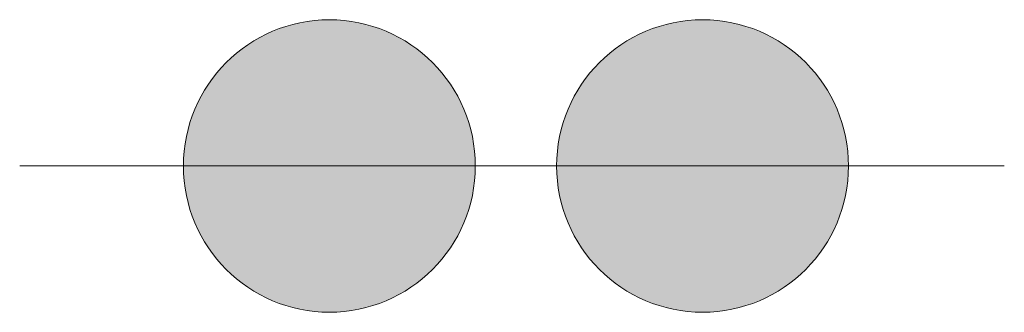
# Model space of a CAD drawing. Header units: metres. Extents: x -0.00253 to 0.00253, y -0.00075 to 0.00075.
import ezdxf

# ---------------------------------------------------------------- set-up
doc = ezdxf.new("R2010")
doc.units = ezdxf.units.M
doc.header["$MEASUREMENT"] = 0
doc.layers.add('BAT_Achszähler_flf', color=7, linetype='Continuous', lineweight=0)
doc.layers.add('BAT_Achszähler_sym', color=7, linetype='Continuous', lineweight=13)

msp = doc.modelspace()

# ---------------------------------------------------------------- hatches: boundary and pattern name
at = {"layer": 'BAT_Achszähler_flf'}
h = msp.add_hatch(color=256, dxfattribs=at)
edge = h.paths.add_edge_path()
edge.add_arc((-0.0009386, 0), 0.00075, 0, 360)
h = msp.add_hatch(color=256, dxfattribs=at)
edge = h.paths.add_edge_path()
edge.add_arc((0.0009793, 0), 0.00075, 0, 360)

# ---------------------------------------------------------------- linework, layer by layer
at = {"layer": 'BAT_Achszähler_sym'}
msp.add_line((-0.00253, 0), (0.00253, 0), dxfattribs=at)
for centre in [(-0.0009386, 0), (0.0009793, 0)]:
    msp.add_circle(centre, 0.00075, dxfattribs=at)

doc.saveas('drawing.dxf')
